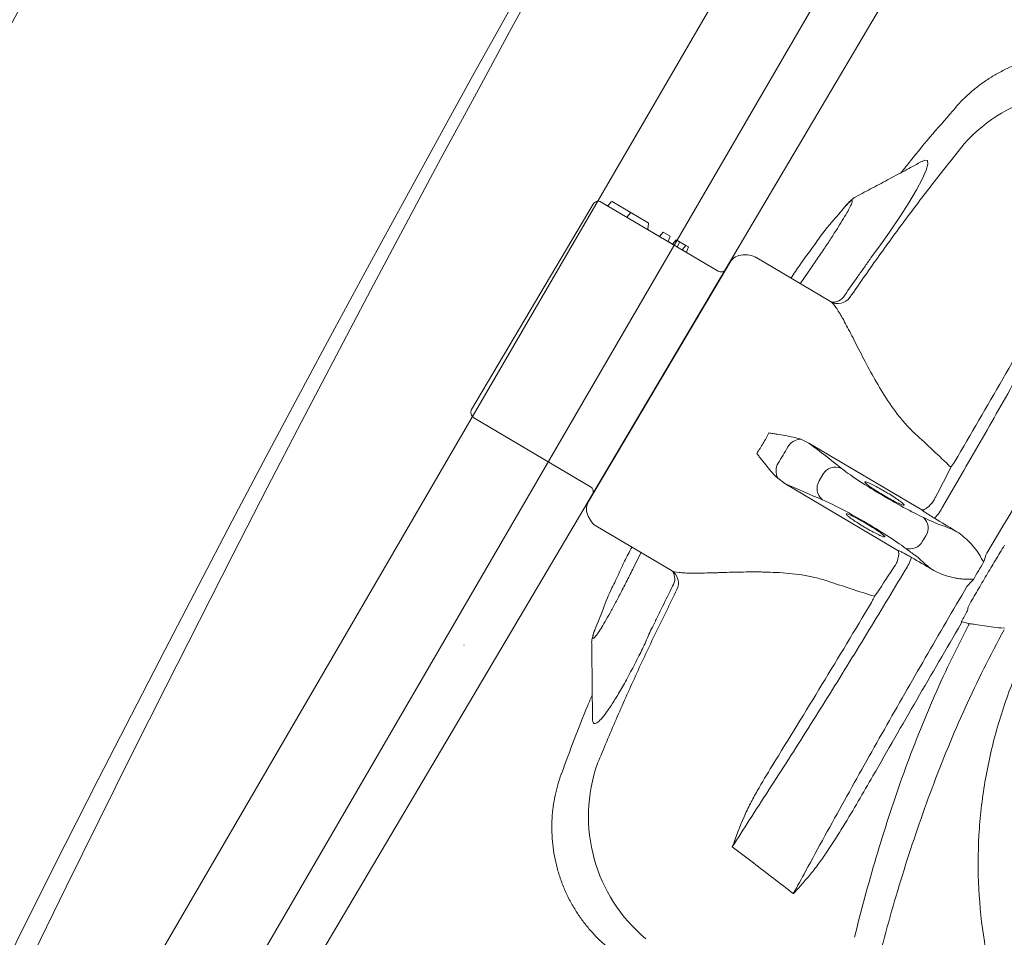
# Model space of a CAD drawing. Header units: millimetres. Extents: x 99250 to 122845, y -19292 to 18303.
# Tile 44 of 99: x 114292 to 114627, y 13698 to 14010. Entities that reach past the tile are written whole.
import ezdxf

# ---------------------------------------------------------------- set-up
doc = ezdxf.new("R2010")
doc.units = ezdxf.units.MM
doc.header["$MEASUREMENT"] = 0
doc.layers.add('IRISH HOUSE_HYD AIRPORT_DRAINAGE LAYOUT 1$0$GREY SCALE', color=8, linetype='Continuous')
doc.layers.add('IRISH HOUSE_HYD AIRPORT_DRAINAGE LAYOUT 1$0$GREYSCALE', color=8, linetype='Continuous', lineweight=0)
doc.layers.add('M-MEP-ELPR-EQUIP', color=6, linetype='Continuous', lineweight=20)

# ---------------------------------------------------------------- blocks, each defined once
blk = doc.blocks.new('IRISH HOUSE_HYD AIRPORT_DRAINAGE LAYOUT 1$0$FLOOR PLAN')
at = {"layer": 'IRISH HOUSE_HYD AIRPORT_DRAINAGE LAYOUT 1$0$GREYSCALE', "color": 8, "lineweight": 0}
for p, q in [((14413.1, 13818.31), (14916.9, 14684.67)), ((14353.42, 13655.88), (14927.78, 14643.56)), ((14621.68, 14076.42, -57105.36), (14392, 13688.18, -57105.36)), ((14610.71, 13980.44, -57105.4), (14610.72, 13980.42, -57105.4)), ((14599.29, 13962.15, -57105.4), (14600.2, 13962.6, -57105.4)), ((14600.2, 13962.6, -57105.4), (14601.09, 13962.42, -57105.4)), ((14601.23, 13961.23, -57105.4), (14600.62, 13959.12, -57105.4)), ((14601.09, 13962.42, -57105.4), (14601.23, 13961.23, -57105.4)), ((14600.62, 13959.12, -57105.4), (14599.29, 13956.14, -57105.4)), ((14599.29, 13956.14, -57105.4), (14597.32, 13952.44, -57105.4)), ((14597.32, 13952.44, -57105.4), (14594.76, 13948.11, -57105.4)), ((14490.16, 13948.34, -57105.4), (14529.84, 13924.86, -57105.4)), ((14490.16, 13948.34, -57105.4), (14492.18, 13947.14, -57105.4)), ((14493.54, 13948.41, -57105.4), (14492.49, 13947.17, -57105.4)), ((14493.55, 13948.42, -57105.4), (14493.54, 13948.41, -57105.4)), ((14493.55, 13948.42, -57105.4), (14493.55, 13948.42, -57105.4)), ((14493.87, 13948.47, -57105.4), (14506.07, 13941.25, -57105.4)), ((14594.76, 13948.11, -57105.4), (14591.69, 13943.29, -57105.4)), ((14487.41, 13947.63, -57105.4), (14446.07, 13877.75, -57105.4)), ((14500.16, 13944.75, -57105.4), (14498.84, 13943.2, -57105.4)), ((14499.99, 13944.55, -57105.4), (14499.98, 13944.53, -57105.4)), ((14571.9, 13945.42, -57105.4), (14572.81, 13946.54, -57105.4)), ((14591.69, 13943.29, -57105.4), (14588.19, 13938.1, -57105.4)), ((14506.2, 13941.01, -57105.4), (14506.02, 13939.12, -57105.4)), ((14506.14, 13938.88, -57105.4), (14509.95, 13936.63, -57105.4)), ((14509.95, 13936.63, -57105.4), (14511.22, 13938.11, -57105.4)), ((14511.22, 13938.11, -57105.4), (14513.58, 13936.72, -57105.4)), ((14588.19, 13938.1, -57105.4), (14585.1, 13933.74, -57105.4)), ((14512.89, 13934.89, -57105.4), (14513.58, 13936.72, -57105.4)), ((14512.89, 13934.89, -57105.4), (14514.33, 13934.04, -57105.4)), ((14514.33, 13934.04, -57105.4), (14515.61, 13935.52, -57105.4)), ((14515.61, 13935.52, -57105.4), (14518.88, 13933.58, -57105.4)), ((14515.98, 13933.06, -57105.4), (14516.81, 13934.81, -57105.4)), ((14517.61, 13932.1, -57105.4), (14518.88, 13933.58, -57105.4)), ((14518.88, 13933.58, -57105.4), (14519.77, 13933.06, -57105.4)), ((14519.08, 13931.23, -57105.4), (14519.77, 13933.06, -57105.4)), ((14585.1, 13933.74, -57105.4), (14581.85, 13929.33, -57105.4)), ((14485.8, 13846.48, -57105.4), (14533.95, 13927.87, -57105.4)), ((14538.24, 13930.33, -57105.4), (14539.85, 13930.34, -57105.4)), ((14542.44, 13929.64, -57105.4), (14568.08, 13914.47, -57105.4)), ((14581.85, 13929.33, -57105.4), (14581.85, 13929.33, -57105.4)), ((14581.85, 13929.33, -57105.4), (14581.85, 13929.33, -57105.4)), ((14560.69, 13924.8, -57105.4), (14557.76, 13920.57, -57105.4)), ((14486.46, 13851.52, -57105.4), (14446.77, 13875, -57105.4)), ((14557.99, 13867.68, -57105.4), (14560.73, 13866.36, -57105.4)), ((14560.73, 13866.36, -57105.4), (14599.15, 13843.63, -57105.4)), ((14552.6, 13852.62, -57105.4), (14550.13, 13854.39, -57105.4)), ((14565.52, 13855.71, -57105.4), (14564.25, 13853.56, -57105.4)), ((14591.02, 13829.89, -57105.4), (14552.6, 13852.62, -57105.4)), ((14486.48, 13840.11, -57105.4), (14485.71, 13841.54, -57105.4)), ((14514.01, 13823, -57105.4), (14488.33, 13838.19, -57105.4)), ((14600.49, 13834.8, -57105.4), (14599.41, 13832.97, -57105.4)), ((14503.66, 13829.12, -57105.4), (14501.36, 13824.52, -57105.4)), ((14312.32, 13645), (14413.1, 13818.31)), ((14488.15, 13803.43, -57105.4), (14490.41, 13808.98, -57105.4)), ((14443.42, 13797.65, -52640.41), (14443.48, 13797.62, -52640.41)), ((14443.42, 13797.65, -52640.41), (14443.48, 13797.62, -52640.41)), ((14476.66, 13753.88, -57105.4), (14476.65, 13753.88, -57105.4))]:
    blk.add_line(p, q, dxfattribs=at)
for centre, radius, start, end in [((21130.68, 10361.07), 7752.88, 141.708854, 166.516628), ((21130.68, 10361.07), 7602.52, 141.773276, 166.244763), ((14653.83, 13932.08, -57105.4), 54.05, 68.4516, 138.3199), ((14489.14, 13946.61, -57105.4), 2, 59.3916, 149.3916), ((14493.74, 13948.25, -57105.4), 0.251, 60.1944, 139.3916), ((14492.31, 13947.35, -57105.4), 0.251, 238.4722, 319.3916), ((14505.95, 13941.03, -57105.4), 0.251, 355.3254, 59.7081), ((14506.27, 13939.09, -57105.4), 0.251, 173.6888, 240.2781), ((14538.27, 13925.31, -57105.4), 5.01, 90.3554, 149.3916), ((14539.89, 13925.32, -57105.4), 5.01, 59.3916, 90.3554), ((14530.86, 13926.58, -57105.4), 2, 239.3916, 329.3916), ((14569.18, 13918.5, -57105.4), 4.18, 254.7209, 333.9084), ((14570.6, 13918.75, -57105.4), 4.97, 239.4013, 325.3435), ((14447.79, 13876.73, -57105.4), 2, 149.3916, 239.3916), ((14558.21, 13862.22, -57105.4), 5.46, 92.2764, 148.9975), ((14555.02, 13856.83, -57105.4), 5.46, 149.7858, 206.5069), ((14569.82, 13853.28, -57105.4), 4.94, 67.3087, 150.5446), ((14485.44, 13849.8, -57105.4), 2, 329.3916, 59.3916), ((14568.45, 13850.95, -57105.4), 4.94, 148.2387, 231.4745), ((14490.12, 13843.92, -57105.4), 5.01, 149.3916, 208.4279), ((14589.78, 13853.45, -57105.4), 18.66, 317.2108, 332.1647), ((14596.42, 13837.47, -57105.4), 4.87, 326.7892, 47.8267), ((14490.89, 13842.5, -57105.4), 5.01, 208.4279, 239.3916), ((14595.1, 13835.25, -57105.4), 4.87, 250.9566, 331.9941), ((14577.92, 13833.36, -57105.4), 18.63, 326.6148, 341.5892), ((14511.44, 13818.74, -57105.4), 4.97, 333.4442, 58.9225), ((14510.65, 13820.21, -57105.4), 4.5, 326.1913, 34.7154), ((14596.14, 13808.42, -57105.4), 16.75, 348.1757, 350.4397), ((14616.36, 13813.89, -57105.4), 9.01, 262.2331, 265.6795), ((14539.83, 13739.38, -57105.4), 54.05, 160.4629, 230.3321), ((14550.11, 13708.5, -57105.4), 7.31, 41.0255, 41.3481)]:
    blk.add_arc(centre, radius, start, end, dxfattribs=at)
at = {"layer": 'IRISH HOUSE_HYD AIRPORT_DRAINAGE LAYOUT 1$0$GREYSCALE', "color": 8, "lineweight": 0, "ltscale": 0.25}
for centre, radius, start, end in [((21162.38, 10254.78), 7836.99, 141.329977, 165.793479), ((21207.44, 10240.08), 7731.89, 141.956801, 165.483737)]:
    blk.add_arc(centre, radius, start, end, dxfattribs=at)
at = {"layer": 'IRISH HOUSE_HYD AIRPORT_DRAINAGE LAYOUT 1$0$GREYSCALE', "color": 8, "lineweight": 0, "extrusion": (0, 0, -1)}
for centre, major_axis, ratio, start_param, end_param in [((14391.31, 13951.76, -57105.4), (205.71, -121.7), 0.087489, 5.626486, 5.727956), ((14586.86, 13849.96, -57105.4), (17.26, -10.21), 0.087489, 0.682539, 2.586364), ((14590.17, 13839.67, -57105.4), (-27.05, -45.73), 0.145844, 4.211758, 4.440687), ((14396.18, 13959.99, -57105.4), (205.71, -121.7), 0.087489, 0.555229, 0.6567), ((14579.56, 13837.62, -57105.4), (17.26, -10.21), 0.087489, 3.696821, 5.600646), ((14675.37, 13788.72, -57105.4), (101.81, -60.23), 0.087489, 3.824132, 3.871858), ((14593.84, 13846, -57105.4), (12.94, -7.66), 0.087489, 0.30744, 0.730265), ((14675.84, 13789.53, -57105.4), (101.81, -60.23), 0.087489, 2.411328, 2.459054), ((14586.39, 13833.41, -57105.4), (12.94, -7.66), 0.087489, 5.55292, 5.975743), ((14590.17, 13839.67, -57105.4), (-27.05, -45.73), 0.145844, 4.984033, 5.21302), ((14628.02, 13817.28, -57105.4), (-27.05, -45.73), 0.145844, 1.228323, 1.311182)]:
    blk.add_ellipse(centre, major_axis=major_axis, ratio=ratio, start_param=start_param, end_param=end_param, dxfattribs=at)
at = {"layer": 'IRISH HOUSE_HYD AIRPORT_DRAINAGE LAYOUT 1$0$GREYSCALE', "color": 8, "lineweight": 0}
for points, knots in [([(14610.63, 13980.5, -57105.4), (14610.65, 13980.52, -57105.4), (14611.47, 13981.54, -57105.4), (14613.3, 13983.39, -57105.4), (14616.12, 13986.02, -57105.4), (14619.16, 13988.42, -57105.4), (14622.36, 13990.61, -57105.4), (14625.83, 13992.62, -57105.4), (14629.55, 13994.41, -57105.4), (14633.5, 13995.94, -57105.4), (14637.5, 13997.13, -57105.4), (14641.53, 13998, -57105.4), (14645.57, 13998.54, -57105.4), (14649.59, 13998.78, -57105.4), (14653.57, 13998.71, -57105.4), (14657.49, 13998.35, -57105.4), (14661.32, 13997.71, -57105.4), (14665.06, 13996.8, -57105.4), (14668.32, 13995.79, -57105.4), (14670.29, 13994.97, -57105.4), (14671.09, 13994.64, -57105.4)], [0, 0, 0, 0, 0.001134, 0.05921, 0.117416, 0.175724, 0.234114, 0.292568, 0.357035, 0.420781, 0.483687, 0.545808, 0.607185, 0.667848, 0.727816, 0.787098, 0.845698, 0.903609, 0.960817, 1, 1, 1, 1]), ([(14592.17, 13958.38, -57105.4), (14593.21, 13959.7, -57105.4), (14599.12, 13967.27, -57105.4), (14605.45, 13974.5, -57105.4), (14610.67, 13980.46, -57105.4)], [0, 0, 0, 0, 0.174606, 1, 1, 1, 1]), ([(14613.46, 13968.02, -57105.4), (14610.11, 13963.81, -57105.4), (14603.39, 13955.39, -57105.4), (14593.6, 13942.46, -57105.4), (14584, 13929.33, -57105.4), (14577.79, 13920.39, -57105.4), (14574.69, 13915.92, -57105.4)], [0, 0, 0, 0, 0.249615, 0.499229, 0.749615, 1, 1, 1, 1]), ([(14576.73, 13950.15, -57105.4), (14578.64, 13951.14, -57105.4), (14582.44, 13953.15, -57105.4), (14588.22, 13956.24, -57105.4), (14593.84, 13959.27, -57105.4), (14597.51, 13961.26, -57105.4), (14599.24, 13962.2, -57105.4)], [0, 0, 0, 0, 0.253353, 0.510138, 0.769176, 1, 1, 1, 1]), ([(14572.81, 13946.54, -57105.4), (14573.28, 13947.05, -57105.4), (14574.23, 13948.08, -57105.4), (14575.11, 13948.83, -57105.4), (14575.55, 13948.95, -57105.4), (14575.51, 13948.38, -57105.4), (14574.99, 13947.13, -57105.4), (14574, 13945.26, -57105.4), (14572.57, 13942.81, -57105.4), (14570.76, 13939.85, -57105.4), (14568.59, 13936.47, -57105.4), (14566.15, 13932.77, -57105.4), (14563.5, 13928.84, -57105.4), (14561.62, 13926.14, -57105.4), (14560.69, 13924.8, -57105.4)], [0, 0, 0, 0, 0.082617, 0.165235, 0.248974, 0.332713, 0.416293, 0.499873, 0.583402, 0.66693, 0.750192, 0.833453, 0.916727, 1, 1, 1, 1]), ([(14573.03, 13946.77, -57105.4), (14573.19, 13946.98, -57105.4), (14573.68, 13947.54, -57105.4), (14574.51, 13948.42, -57105.4), (14575.34, 13949.19, -57105.4), (14576.06, 13949.76, -57105.4), (14576.54, 13950.04, -57105.4), (14576.73, 13950.15, -57105.4)], [0, 0, 0, 0, 0.100787, 0.407598, 0.731303, 0.895894, 1, 1, 1, 1]), ([(14562.34, 13933.28, -57105.4), (14562.9, 13934.11, -57105.4), (14565.85, 13938.5, -57105.4), (14569.19, 13942.32, -57105.4), (14571.9, 13945.42, -57105.4)], [0, 0, 0, 0, 0.187713, 1, 1, 1, 1]), ([(14554.63, 13922.43, -57105.4), (14555.63, 13923.93, -57105.4), (14558.09, 13927.63, -57105.4), (14560.77, 13931.17, -57105.4), (14562.36, 13933.27, -57105.4)], [0, 0, 0, 0, 0.406128, 1, 1, 1, 1]), ([(14606.28, 13844.74, -57105.4), (14610.56, 13852.06, -57105.4), (14614.8, 13859.37, -57105.4), (14623.19, 13874.01, -57105.4), (14627.34, 13881.34, -57105.4), (14635.53, 13895.96, -57105.4), (14639.56, 13903.24, -57105.4), (14647.5, 13917.73, -57105.4), (14651.4, 13924.94, -57105.4), (14655.23, 13932.11, -57105.4)], [0, 0, 0, 0, 0.25, 0.25, 0.5, 0.5, 0.75, 0.75, 1, 1, 1, 1]), ([(14581.84, 13929.33, -57105.4), (14581.66, 13929.07, -57105.4), (14581.47, 13928.8, -57105.4), (14581.09, 13928.28, -57105.4), (14580.53, 13927.49, -57105.4), (14579.22, 13925.65, -57105.4), (14578.1, 13924.07, -57105.4), (14575.87, 13920.91, -57105.4), (14574.4, 13918.79, -57105.4), (14572.93, 13916.66, -57105.4)], [0, 0, 0, 0, 0.0625, 0.0625, 0.125, 0.25, 0.5, 0.5, 1, 1, 1, 1]), ([(14581.85, 13929.33, -57105.4), (14581.85, 13929.33, -57105.4), (14581.85, 13929.33, -57105.4), (14581.85, 13929.33, -57105.4), (14581.84, 13929.33, -57105.4), (14581.84, 13929.33, -57105.4)], [0, 0, 0, 0, 0.051824, 0.658198, 1, 1, 1, 1]), ([(14679.64, 13923.67, -57105.4), (14669.8, 13908.32, -57105.4), (14660.02, 13892.76, -57105.4), (14640.54, 13861.2, -57105.4), (14630.85, 13845.2, -57105.4), (14621.22, 13828.98, -57105.4)], [0, 0, 0, 0, 0.5, 0.5, 1, 1, 1, 1]), ([(14568.08, 13914.47, -57105.4), (14568.63, 13914.13, -57105.4), (14569.24, 13913.45, -57105.4), (14570.27, 13911.99, -57105.4), (14570.64, 13911.43, -57105.4), (14571.22, 13910.48, -57105.4), (14571.42, 13910.14, -57105.4), (14571.83, 13909.44, -57105.4), (14572.04, 13909.08, -57105.4), (14573.09, 13907.19, -57105.4), (14574, 13905.46, -57105.4), (14575.48, 13902.61, -57105.4), (14575.99, 13901.62, -57105.4), (14577.05, 13899.55, -57105.4), (14577.59, 13898.48, -57105.4), (14579.27, 13895.21, -57105.4), (14580.46, 13892.94, -57105.4), (14583.01, 13888.27, -57105.4), (14584.37, 13885.87, -57105.4), (14587.39, 13881, -57105.4), (14589.01, 13878.58, -57105.4), (14591.7, 13875.08, -57105.4), (14592.65, 13873.93, -57105.4), (14594.66, 13871.69, -57105.4), (14595.72, 13870.6, -57105.4), (14596.87, 13869.55, -57105.4)], [0, 0, 0, 0, 0.125, 0.125, 0.1875, 0.1875, 0.21875, 0.21875, 0.25, 0.25, 0.375, 0.375, 0.4375, 0.4375, 0.5, 0.5, 0.625, 0.625, 0.75, 0.75, 0.875, 0.875, 0.9375, 0.9375, 1, 1, 1, 1]), ([(14642.76, 13916.36, -57105.4), (14637.45, 13906.99, -57105.4), (14632.08, 13897.6, -57105.4), (14621.28, 13878.82, -57105.4), (14615.84, 13869.44, -57105.4), (14610.36, 13860.06, -57105.4)], [0, 0, 0, 0, 0.5, 0.5, 1, 1, 1, 1]), ([(14557.99, 13867.68, -57105.4), (14557.14, 13867.97, -57105.4), (14556.26, 13868.2, -57105.4), (14554.48, 13868.58, -57105.4), (14553.58, 13868.74, -57105.4), (14551.77, 13869.06, -57105.4), (14550.85, 13869.21, -57105.4), (14549.47, 13869.45, -57105.4), (14549, 13869.53, -57105.4), (14548.07, 13869.69, -57105.4), (14547.6, 13869.77, -57105.4), (14547.13, 13869.85, -57105.4)], [0, 0, 0, 0, 0.25, 0.25, 0.5, 0.5, 0.75, 0.75, 0.875, 0.875, 1, 1, 1, 1]), ([(14550.13, 13854.39, -57105.4), (14549.46, 13855, -57105.4), (14548.84, 13855.66, -57105.4), (14547.65, 13857.03, -57105.4), (14547.07, 13857.74, -57105.4), (14545.92, 13859.18, -57105.4), (14545.35, 13859.91, -57105.4), (14544.47, 13861, -57105.4), (14544.18, 13861.37, -57105.4), (14543.59, 13862.11, -57105.4), (14543.29, 13862.49, -57105.4), (14543, 13862.86, -57105.4)], [0, 0, 0, 0, 0.25, 0.25, 0.5, 0.5, 0.75, 0.75, 0.875, 0.875, 1, 1, 1, 1]), ([(14610.36, 13860.06, -57105.4), (14610.12, 13859.73, -57105.4), (14609.88, 13859.4, -57105.4), (14609.43, 13858.76, -57105.4), (14609.21, 13858.45, -57105.4), (14609, 13858.16, -57105.4)], [0, 0, 0, 0, 0.5, 0.5, 1, 1, 1, 1]), ([(14586.77, 13849.8, -57105.4), (14586.25, 13850.1, -57105.4), (14584.99, 13850.84, -57105.4), (14583.07, 13851.88, -57105.4), (14581.3, 13852.75, -57105.4), (14580.13, 13853.2, -57105.4), (14579.63, 13853.28, -57105.4), (14579.83, 13853.03, -57105.4), (14579.9, 13852.94, -57105.4)], [0, 0, 0, 0, 0.132098, 0.323568, 0.515413, 0.707812, 0.900839, 1, 1, 1, 1]), ([(14579.9, 13852.94, -57105.4), (14579.92, 13852.88, -57105.4), (14580.01, 13852.7, -57105.4), (14580.96, 13851.95, -57105.4), (14582.57, 13850.81, -57105.4), (14584.41, 13849.64, -57105.4), (14586.35, 13848.47, -57105.4), (14588.34, 13847.33, -57105.4), (14590.37, 13846.26, -57105.4), (14591.99, 13845.49, -57105.4), (14592.53, 13845.34, -57105.4), (14592.79, 13845.26, -57105.4)], [0, 0, 0, 0, 0.060949, 0.185979, 0.310678, 0.434944, 0.512562, 0.636279, 0.760031, 0.884002, 1, 1, 1, 1]), ([(14592.79, 13845.26, -57105.4), (14592.81, 13845.26, -57105.4), (14593.16, 13845.14, -57105.4), (14593.17, 13845.32, -57105.4), (14592.71, 13845.85, -57105.4), (14591.46, 13846.81, -57105.4), (14589.66, 13848.03, -57105.4), (14587.98, 13849.08, -57105.4), (14587, 13849.66, -57105.4), (14586.77, 13849.8, -57105.4)], [0, 0, 0, 0, 0.012552, 0.198689, 0.385047, 0.571255, 0.757017, 0.942123, 1, 1, 1, 1]), ([(14602.63, 13846.08, -57105.4), (14602.3, 13845.66, -57105.4), (14601.96, 13845.29, -57105.4), (14601.27, 13844.64, -57105.4), (14600.93, 13844.37, -57105.4), (14600.31, 13843.94, -57105.4), (14600.03, 13843.79, -57105.4), (14599.65, 13843.66, -57105.4), (14599.54, 13843.63, -57105.4), (14599.38, 13843.61, -57105.4), (14599.33, 13843.61, -57105.4), (14599.24, 13843.62, -57105.4), (14599.19, 13843.62, -57105.4), (14599.15, 13843.63, -57105.4)], [0, 0, 0, 0, 0.25, 0.25, 0.5, 0.5, 0.75, 0.75, 0.875, 0.875, 0.9375, 0.9375, 1, 1, 1, 1]), ([(14576.52, 13841.04, -57105.4), (14576.21, 13841.2, -57105.4), (14575.24, 13841.7, -57105.4), (14574.14, 13842.16, -57105.4), (14573.34, 13842.38, -57105.4), (14573.46, 13842.14, -57105.4), (14573.51, 13842.02, -57105.4)], [0, 0, 0, 0, 0.138476, 0.425595, 0.712972, 1, 1, 1, 1]), ([(14573.51, 13842.02, -57105.4), (14573.71, 13841.82, -57105.4), (14574.11, 13841.42, -57105.4), (14575.56, 13840.36, -57105.4), (14577.46, 13839.11, -57105.4), (14579.38, 13837.93, -57105.4), (14581.32, 13836.81, -57105.4), (14583.21, 13835.78, -57105.4), (14584.93, 13834.94, -57105.4), (14585.95, 13834.5, -57105.4), (14586.12, 13834.5, -57105.4), (14586.14, 13834.49, -57105.4)], [0, 0, 0, 0, 0.12873, 0.257, 0.385042, 0.513035, 0.593354, 0.721934, 0.850956, 0.980313, 1, 1, 1, 1]), ([(14580.34, 13838.93, -57105.4), (14580.11, 13839.07, -57105.4), (14579.14, 13839.63, -57105.4), (14578.17, 13840.17, -57105.4), (14577.14, 13840.73, -57105.4), (14576.83, 13840.88, -57105.4), (14576.52, 13841.04, -57105.4)], [0, 0, 0, 0, 0.170805, 0.715603, 0.716948, 1, 1, 1, 1]), ([(14599.15, 13843.63, -57105.4), (14599.39, 13843.45, -57105.4), (14599.67, 13843.25, -57105.4), (14600.29, 13842.81, -57105.4), (14600.64, 13842.57, -57105.4), (14601.38, 13842.09, -57105.4), (14601.78, 13841.83, -57105.4), (14602.6, 13841.31, -57105.4), (14603.03, 13841.04, -57105.4), (14603.47, 13840.78, -57105.4)], [0, 0, 0, 0, 0.25, 0.25, 0.5, 0.5, 0.75, 0.75, 1, 1, 1, 1]), ([(14586.14, 13834.49, -57105.4), (14586.33, 13834.46, -57105.4), (14586.73, 13834.38, -57105.4), (14586.44, 13834.8, -57105.4), (14585.48, 13835.6, -57105.4), (14583.89, 13836.72, -57105.4), (14582.08, 13837.89, -57105.4), (14580.84, 13838.63, -57105.4), (14580.34, 13838.93, -57105.4)], [0, 0, 0, 0, 0.154069, 0.335329, 0.515993, 0.696154, 0.875965, 1, 1, 1, 1]), ([(14610.47, 13836.57, -57105.4), (14609.98, 13836.8, -57105.4), (14609.51, 13837.01, -57105.4), (14608.64, 13837.39, -57105.4), (14608.23, 13837.55, -57105.4), (14607.11, 13838, -57105.4), (14606.48, 13838.22, -57105.4), (14605.97, 13838.36, -57105.4)], [0, 0, 0, 0, 0.25, 0.25, 0.5, 0.5, 1, 1, 1, 1]), ([(14610.47, 13836.57, -57105.4), (14611.3, 13836.11, -57105.4), (14612.07, 13835.57, -57105.4), (14613.55, 13834.4, -57105.4), (14614.25, 13833.77, -57105.4), (14615.59, 13832.44, -57105.4), (14616.23, 13831.74, -57105.4), (14617.15, 13830.64, -57105.4), (14617.44, 13830.27, -57105.4), (14618.01, 13829.5, -57105.4), (14618.28, 13829.1, -57105.4), (14618.52, 13828.68, -57105.4)], [0, 0, 0, 0, 0.25, 0.25, 0.5, 0.5, 0.75, 0.75, 0.875, 0.875, 1, 1, 1, 1]), ([(14494.74, 13818.97, -57105.4), (14495.82, 13821.38, -57105.4), (14497.63, 13825.44, -57105.4), (14499.69, 13829.37, -57105.4), (14500.53, 13830.97, -57105.4)], [0, 0, 0, 0, 0.593547, 1, 1, 1, 1]), ([(14615.07, 13811.03, -57105.4), (14616.06, 13812.75, -57105.4), (14617.07, 13814.48, -57105.4), (14619.08, 13817.93, -57105.4), (14621.1, 13821.37, -57105.4), (14623.14, 13824.8, -57105.4), (14625.2, 13828.23, -57105.4), (14626.23, 13829.94, -57105.4), (14627.26, 13831.64, -57105.4)], [0, 0, 0, 0, 0.25, 0.25, 0.5, 0.75, 0.75, 1, 1, 1, 1]), ([(14590.56, 13825.66, -57105.4), (14590.76, 13826.16, -57105.4), (14590.92, 13826.64, -57105.4), (14591.16, 13827.55, -57105.4), (14591.24, 13827.97, -57105.4), (14591.31, 13828.73, -57105.4), (14591.3, 13829.05, -57105.4), (14591.24, 13829.44, -57105.4), (14591.21, 13829.55, -57105.4), (14591.15, 13829.7, -57105.4), (14591.13, 13829.74, -57105.4), (14591.08, 13829.82, -57105.4), (14591.05, 13829.86, -57105.4), (14591.02, 13829.89, -57105.4)], [0, 0, 0, 0, 0.25, 0.25, 0.5, 0.5, 0.75, 0.75, 0.875, 0.875, 0.9375, 0.9375, 1, 1, 1, 1]), ([(14595.6, 13827.48, -57105.4), (14595.16, 13827.74, -57105.4), (14594.72, 13827.99, -57105.4), (14593.87, 13828.46, -57105.4), (14593.45, 13828.69, -57105.4), (14592.66, 13829.1, -57105.4), (14592.29, 13829.29, -57105.4), (14591.61, 13829.62, -57105.4), (14591.3, 13829.77, -57105.4), (14591.02, 13829.89, -57105.4)], [0, 0, 0, 0, 0.25, 0.25, 0.5, 0.5, 0.75, 0.75, 1, 1, 1, 1]), ([(14618.52, 13828.68, -57105.4), (14618.79, 13828.21, -57105.4), (14619.07, 13827.74, -57105.4), (14619.61, 13826.82, -57105.4), (14619.89, 13826.35, -57105.4), (14620.16, 13825.89, -57105.4)], [0, 0, 0, 0, 0.5, 0.5, 1, 1, 1, 1]), ([(14501.36, 13824.52, -57105.4), (14500.64, 13823.07, -57105.4), (14499.18, 13820.13, -57105.4), (14497.04, 13815.96, -57105.4), (14494.99, 13812.06, -57105.4), (14493.1, 13808.59, -57105.4), (14491.38, 13805.55, -57105.4), (14489.9, 13803.1, -57105.4), (14488.71, 13801.29, -57105.4), (14487.86, 13800.21, -57105.4), (14487.36, 13799.86, -57105.4), (14487.24, 13800.28, -57105.4), (14487.46, 13801.41, -57105.4), (14487.92, 13802.75, -57105.4), (14488.15, 13803.43, -57105.4)], [0, 0, 0, 0, 0.082182, 0.166764, 0.247017, 0.329479, 0.412022, 0.496967, 0.579727, 0.664898, 0.747476, 0.832441, 0.915021, 1, 1, 1, 1]), ([(14598.93, 13826.46, -57105.4), (14599.29, 13826.08, -57105.4), (14599.79, 13825.63, -57105.4), (14600.72, 13824.86, -57105.4), (14601.07, 13824.58, -57105.4), (14601.82, 13824, -57105.4), (14602.23, 13823.69, -57105.4), (14602.66, 13823.37, -57105.4)], [0, 0, 0, 0, 0.5, 0.5, 0.75, 0.75, 1, 1, 1, 1]), ([(14567.2, 13819.41, -57105.4), (14565.75, 13819.91, -57105.4), (14564.28, 13820.32, -57105.4), (14561.32, 13821.01, -57105.4), (14559.84, 13821.29, -57105.4), (14556.9, 13821.74, -57105.4), (14555.44, 13821.91, -57105.4), (14552.56, 13822.19, -57105.4), (14551.12, 13822.29, -57105.4), (14548.29, 13822.43, -57105.4), (14546.89, 13822.48, -57105.4), (14544.81, 13822.52, -57105.4), (14544.12, 13822.53, -57105.4), (14542.75, 13822.54, -57105.4), (14542.08, 13822.54, -57105.4), (14538.74, 13822.53, -57105.4), (14536.17, 13822.48, -57105.4), (14532.51, 13822.38, -57105.4), (14531.32, 13822.34, -57105.4), (14529.58, 13822.29, -57105.4), (14529.01, 13822.27, -57105.4), (14527.9, 13822.24, -57105.4), (14527.35, 13822.23, -57105.4), (14524.68, 13822.16, -57105.4), (14522.73, 13822.13, -57105.4), (14520.57, 13822.15, -57105.4), (14520.15, 13822.15, -57105.4), (14519.34, 13822.17, -57105.4), (14518.96, 13822.19, -57105.4), (14517.85, 13822.24, -57105.4), (14517.18, 13822.29, -57105.4), (14515.42, 13822.49, -57105.4), (14514.54, 13822.7, -57105.4), (14514.01, 13823, -57105.4)], [0, 0, 0, 0, 0.0625, 0.0625, 0.125, 0.125, 0.1875, 0.1875, 0.25, 0.25, 0.3125, 0.3125, 0.34375, 0.34375, 0.375, 0.375, 0.5, 0.5, 0.5625, 0.5625, 0.59375, 0.59375, 0.625, 0.625, 0.75, 0.75, 0.78125, 0.78125, 0.8125, 0.8125, 0.875, 0.875, 1, 1, 1, 1]), ([(14540.47, 13738.13, -57105.4), (14544.91, 13744.95, -57105.4), (14549.35, 13751.84, -57105.4), (14558.23, 13765.76, -57105.4), (14562.66, 13772.79, -57105.4), (14571.52, 13786.99, -57105.4), (14575.95, 13794.17, -57105.4), (14584.75, 13808.59, -57105.4), (14589.13, 13815.83, -57105.4), (14593.48, 13823.11, -57105.4)], [0, 0, 0, 0, 0.25, 0.25, 0.5, 0.5, 0.75, 0.75, 1, 1, 1, 1]), ([(14613.45, 13820.11, -57105.4), (14612.97, 13820.12, -57105.4), (14612.49, 13820.17, -57105.4), (14611.54, 13820.29, -57105.4), (14611.07, 13820.37, -57105.4), (14609.67, 13820.65, -57105.4), (14608.75, 13820.87, -57105.4), (14606.94, 13821.41, -57105.4), (14606.05, 13821.72, -57105.4), (14604.31, 13822.44, -57105.4), (14603.47, 13822.87, -57105.4), (14602.66, 13823.37, -57105.4)], [0, 0, 0, 0, 0.125, 0.125, 0.25, 0.25, 0.5, 0.5, 0.75, 0.75, 1, 1, 1, 1]), ([(14490.41, 13808.98, -57105.4), (14491.34, 13811.51, -57105.4), (14492.57, 13814.86, -57105.4), (14494.3, 13818.17, -57105.4), (14494.72, 13818.98, -57105.4)], [0, 0, 0, 0, 0.753677, 1, 1, 1, 1]), ([(14514.39, 13817.71, -57105.4), (14513.23, 13815.4, -57105.4), (14512.09, 13813.09, -57105.4), (14510.38, 13809.61, -57105.4), (14509.54, 13807.87, -57105.4), (14508.56, 13805.83, -57105.4), (14508.14, 13804.96, -57105.4), (14507.86, 13804.38, -57105.4), (14507.72, 13804.09, -57105.4), (14507.58, 13803.8, -57105.4)], [0, 0, 0, 0, 0.5, 0.5, 0.75, 0.875, 0.9375, 0.9375, 1, 1, 1, 1]), ([(14614.49, 13817.61, -57105.4), (14609.72, 13809.51, -57105.4), (14605, 13801.42, -57105.4), (14597.98, 13789.27, -57105.4), (14595.65, 13785.22, -57105.4), (14591.01, 13777.11, -57105.4), (14588.7, 13773.06, -57105.4), (14584.11, 13764.96, -57105.4), (14581.83, 13760.91, -57105.4), (14577.3, 13752.84, -57105.4), (14575.05, 13748.81, -57105.4), (14568.35, 13736.75, -57105.4), (14563.95, 13728.74, -57105.4), (14559.6, 13720.76, -57105.4)], [0, 0, 0, 0, 0.25, 0.25, 0.375, 0.375, 0.5, 0.5, 0.625, 0.625, 0.75, 0.75, 1, 1, 1, 1]), ([(14613.45, 13820.11, -57105.4), (14614, 13820.1, -57105.4), (14614.54, 13820.09, -57105.4), (14615.61, 13820.06, -57105.4), (14616.15, 13820.04, -57105.4), (14616.69, 13820.02, -57105.4)], [0, 0, 0, 0, 0.5, 0.5, 1, 1, 1, 1]), ([(14515.89, 13816.52, -57105.4), (14513.47, 13811.67, -57105.4), (14508.64, 13801.95, -57105.4), (14501.76, 13787.23, -57105.4), (14495.13, 13772.41, -57105.4), (14490.98, 13762.44, -57105.4), (14488.9, 13757.46, -57105.4)], [0, 0, 0, 0, 0.249615, 0.499229, 0.749614, 1, 1, 1, 1]), ([(14583.03, 13814.26, -57105.4), (14582.87, 13813.94, -57105.4), (14582.71, 13813.59, -57105.4), (14582.37, 13812.89, -57105.4), (14582.2, 13812.53, -57105.4), (14582.02, 13812.15, -57105.4)], [0, 0, 0, 0, 0.5, 0.5, 1, 1, 1, 1]), ([(14582.02, 13812.15, -57105.4), (14576.44, 13802.83, -57105.4), (14570.82, 13793.53, -57105.4), (14559.57, 13775.02, -57105.4), (14553.92, 13765.8, -57105.4), (14548.26, 13756.62, -57105.4)], [0, 0, 0, 0, 0.5, 0.5, 1, 1, 1, 1]), ([(14615.05, 13804.48, -57105.4), (14612.84, 13800.28, -57105.4), (14610.71, 13796.04, -57105.4), (14606.62, 13787.49, -57105.4), (14604.66, 13783.18, -57105.4), (14599, 13770.14, -57105.4), (14595.56, 13761.33, -57105.4), (14590.8, 13748, -57105.4), (14589.28, 13743.53, -57105.4), (14586.37, 13734.55, -57105.4), (14584.98, 13730.04, -57105.4), (14580.96, 13716.49, -57105.4), (14578.52, 13707.41, -57105.4), (14576.24, 13698.3, -57105.4)], [0, 0, 0, 0, 0.125, 0.125, 0.25, 0.25, 0.5, 0.5, 0.625, 0.625, 0.75, 0.75, 1, 1, 1, 1]), ([(14582.52, 13753.16, -57105.4), (14587.46, 13761.8, -57105.4), (14592.43, 13770.45, -57105.4), (14602.44, 13787.73, -57105.4), (14607.47, 13796.36, -57105.4), (14612.53, 13804.99, -57105.4)], [0, 0, 0, 0, 0.5, 0.5, 1, 1, 1, 1]), ([(14627.24, 13803.41, -57105.4), (14625.64, 13803.5, -57105.4), (14624.59, 13803.65, -57105.4), (14623.55, 13803.8, -57105.4), (14622.5, 13803.95, -57105.4), (14621.46, 13804.09, -57105.4), (14620.41, 13804.24, -57105.4), (14619.37, 13804.39, -57105.4), (14618.32, 13804.53, -57105.4), (14617.28, 13804.68, -57105.4), (14616.74, 13804.75, -57105.4), (14616.21, 13804.83, -57105.4), (14615.68, 13804.9, -57105.4)], [0, 0, 0, 0, 0.00319655, 0.00319655, 0.00319655, 0.00639307, 0.00639307, 0.00639307, 0.00958958, 0.00958958, 0.00958958, 0.01121538, 0.01121538, 0.01121538, 0.01121538]), ([(14486.89, 13798.24, -57105.4), (14486.87, 13798.45, -57105.4), (14486.88, 13798.93, -57105.4), (14486.98, 13799.58, -57105.4), (14487.17, 13800.48, -57105.4), (14487.48, 13801.58, -57105.4), (14487.84, 13802.6, -57105.4), (14488.05, 13803.13, -57105.4)], [0, 0, 0, 0, 0.095307, 0.229075, 0.409095, 0.722588, 1, 1, 1, 1]), ([(14507.58, 13803.8, -57105.4), (14507.58, 13803.8, -57105.4), (14506.66, 13802.24, -57105.4), (14505.37, 13798.76, -57105.4), (14502.75, 13793.66, -57105.4), (14500.09, 13788.38, -57105.4), (14497.32, 13783.36, -57105.4), (14494.74, 13778.98, -57105.4), (14492.43, 13775.45, -57105.4), (14490.45, 13772.83, -57105.4), (14488.88, 13771.25, -57105.4), (14487.78, 13770.83, -57105.4), (14487.21, 13771.29, -57105.4), (14487.21, 13772.34, -57105.4), (14487.21, 13772.71, -57105.4)], [0, 0, 0, 0, 0.000001, 0.07749, 0.156459, 0.25141, 0.349211, 0.444694, 0.543101, 0.640433, 0.740837, 0.840407, 0.943195, 1, 1, 1, 1]), ([(14507.58, 13803.8, -57105.4), (14507.58, 13803.8, -57105.4), (14507.58, 13803.8, -57105.4), (14507.58, 13803.8, -57105.4), (14507.58, 13803.8, -57105.4), (14507.58, 13803.8, -57105.4)], [0, 0, 0, 0, 0.341802, 0.948176, 1, 1, 1, 1]), ([(14585, 13693.01, -57105.4), (14586.24, 13697.73, -57105.4), (14587.54, 13702.44, -57105.4), (14590.23, 13711.85, -57105.4), (14591.63, 13716.53, -57105.4), (14596.01, 13730.56, -57105.4), (14599.18, 13739.85, -57105.4), (14604.36, 13753.67, -57105.4), (14606.17, 13758.26, -57105.4), (14609.92, 13767.36, -57105.4), (14611.88, 13771.89, -57105.4), (14617.99, 13785.36, -57105.4), (14622.38, 13794.19, -57105.4), (14627.12, 13802.85, -57105.4)], [0, 0, 0, 0, 0.125, 0.125, 0.25, 0.25, 0.5, 0.5, 0.625, 0.625, 0.75, 0.75, 1, 1, 1, 1]), ([(14638.26, 13802.9, -57105.4), (14636.71, 13799.88, -57105.4), (14635.35, 13797.16, -57105.4), (14633.41, 13793.01, -57105.4), (14632.79, 13791.61, -57105.4), (14631.57, 13788.8, -57105.4), (14630.98, 13787.4, -57105.4), (14628.15, 13780.33, -57105.4), (14626.2, 13774.59, -57105.4), (14622.93, 13762.97, -57105.4), (14621.62, 13757.08, -57105.4), (14620.11, 13748.13, -57105.4), (14619.69, 13745.13, -57105.4), (14619.18, 13740.59, -57105.4), (14619.03, 13739.07, -57105.4), (14618.77, 13736.03, -57105.4), (14618.66, 13734.5, -57105.4), (14618.23, 13726.9, -57105.4), (14618.21, 13720.84, -57105.4), (14618.83, 13708.8, -57105.4), (14619.47, 13702.81, -57105.4), (14620.91, 13693.87, -57105.4), (14621.48, 13690.9, -57105.4), (14622.45, 13686.45, -57105.4), (14622.79, 13684.97, -57105.4), (14623.53, 13682.02, -57105.4), (14623.92, 13680.54, -57105.4), (14625.96, 13673.18, -57105.4), (14627.92, 13667.4, -57105.4), (14630.2, 13661.73, -57105.4)], [0, 0, 0, 0, 0.0625, 0.0625, 0.09375, 0.09375, 0.125, 0.125, 0.25, 0.25, 0.375, 0.375, 0.4375, 0.4375, 0.46875, 0.46875, 0.5, 0.5, 0.625, 0.625, 0.75, 0.75, 0.8125, 0.8125, 0.84375, 0.84375, 0.875, 0.875, 1, 1, 1, 1]), ([(14487.15, 13772.75, -57105.4), (14487.14, 13774.27, -57105.4), (14487.11, 13777.8, -57105.4), (14487.06, 13783.68, -57105.4), (14486.98, 13790.66, -57105.4), (14486.92, 13795.61, -57105.4), (14486.89, 13798.24, -57105.4)], [0, 0, 0, 0, 0.1790671, 0.418189, 0.6906263, 1, 1, 1, 1]), ([(14476.62, 13753.9, -57105.4), (14479.46, 13761.68, -57105.4), (14482.76, 13770.71, -57105.4), (14486.56, 13779.54, -57105.4), (14487.08, 13780.76, -57105.4)], [0, 0, 0, 0, 0.861575, 1, 1, 1, 1]), ([(14493.31, 13694.14, -57105.4), (14492.66, 13694.66, -57105.4), (14491, 13695.98, -57105.4), (14488.54, 13698.34, -57105.4), (14485.93, 13701.19, -57105.4), (14483.53, 13704.24, -57105.4), (14481.28, 13707.56, -57105.4), (14479.23, 13711.15, -57105.4), (14477.44, 13714.99, -57105.4), (14475.97, 13718.91, -57105.4), (14474.83, 13722.88, -57105.4), (14474, 13726.88, -57105.4), (14473.49, 13730.89, -57105.4), (14473.29, 13734.87, -57105.4), (14473.38, 13738.81, -57105.4), (14473.76, 13742.69, -57105.4), (14474.4, 13746.48, -57105.4), (14475.34, 13750.17, -57105.4), (14476.07, 13752.64, -57105.4), (14476.57, 13753.85, -57105.4), (14476.59, 13753.9, -57105.4)], [0, 0, 0, 0, 0.037673, 0.095878, 0.154189, 0.212585, 0.271048, 0.33568, 0.39959, 0.46265, 0.524915, 0.586431, 0.647228, 0.707328, 0.766741, 0.825471, 0.883514, 0.940856, 0.997479, 1, 1, 1, 1]), ([(14548.26, 13756.62, -57105.4), (14546.52, 13753.81, -57105.4), (14544.83, 13750.98, -57105.4), (14542.39, 13746.67, -57105.4), (14541.6, 13745.23, -57105.4), (14540.46, 13743.03, -57105.4), (14540.09, 13742.3, -57105.4), (14539.37, 13740.81, -57105.4), (14539.02, 13740.06, -57105.4), (14538.7, 13739.3, -57105.4)], [0, 0, 0, 0, 0.5, 0.5, 0.75, 0.75, 0.875, 0.875, 1, 1, 1, 1]), ([(14561.25, 13719.72, -57105.4), (14561.78, 13720.35, -57105.4), (14562.29, 13720.99, -57105.4), (14563.29, 13722.3, -57105.4), (14563.78, 13722.96, -57105.4), (14565.23, 13724.97, -57105.4), (14566.16, 13726.33, -57105.4), (14568.91, 13730.43, -57105.4), (14570.68, 13733.22, -57105.4), (14574.15, 13738.85, -57105.4), (14575.85, 13741.69, -57105.4), (14579.21, 13747.41, -57105.4), (14580.88, 13750.28, -57105.4), (14582.52, 13753.16, -57105.4)], [0, 0, 0, 0, 0.0625, 0.0625, 0.125, 0.125, 0.25, 0.25, 0.5, 0.5, 0.75, 0.75, 1, 1, 1, 1]), ([(14555.63, 13713.3, -57105.4), (14555.7, 13713.36, -57105.4), (14555.76, 13713.43, -57105.4), (14555.88, 13713.55, -57105.4), (14555.94, 13713.62, -57105.4), (14556.12, 13713.82, -57105.4), (14556.24, 13713.95, -57105.4), (14556.59, 13714.34, -57105.4), (14556.83, 13714.61, -57105.4), (14557.53, 13715.41, -57105.4), (14558, 13715.94, -57105.4), (14559.4, 13717.55, -57105.4), (14560.33, 13718.63, -57105.4), (14561.25, 13719.72, -57105.4)], [0, 0, 0, 0, 0.03125, 0.03125, 0.0625, 0.0625, 0.125, 0.125, 0.25, 0.25, 0.5, 0.5, 1, 1, 1, 1])]:
    blk.add_open_spline(points, degree=3, knots=knots, dxfattribs=at)
for points in [[(14581.84, 13929.33, -57105.4), (14581.84, 13929.33, -57105.4), (14581.84, 13929.33, -57105.4), (14581.84, 13929.33, -57105.4)], [(14581.84, 13929.33, -57105.4), (14581.84, 13929.33, -57105.4), (14581.84, 13929.33, -57105.4), (14581.84, 13929.33, -57105.4)], [(14547.13, 13869.85, -57105.4), (14546.51, 13868.65, -57105.4), (14545.25, 13866.24, -57105.4), (14543.75, 13863.99, -57105.4), (14543, 13862.86, -57105.4)], [(14596.87, 13869.55, -57105.4), (14600.95, 13865.8, -57105.4), (14605, 13862.01, -57105.4), (14609, 13858.16, -57105.4)], [(14550.3, 13859.58, -57105.4), (14550.86, 13860.47, -57105.4), (14552, 13862.25, -57105.4), (14553.02, 13864.11, -57105.4), (14553.53, 13865.03, -57105.4)], [(14603.85, 13848.14, -57105.4), (14603.61, 13847.69, -57105.4), (14603.36, 13847.23, -57105.4), (14603.13, 13846.77, -57105.4)], [(14603.13, 13846.77, -57105.4), (14602.99, 13846.51, -57105.4), (14602.83, 13846.28, -57105.4), (14602.63, 13846.08, -57105.4)], [(14603.47, 13840.78, -57105.4), (14605.81, 13839.38, -57105.4), (14608.14, 13837.97, -57105.4), (14610.47, 13836.57, -57105.4)], [(14602.66, 13823.37, -57105.4), (14600.31, 13824.74, -57105.4), (14597.96, 13826.11, -57105.4), (14595.6, 13827.48, -57105.4)], [(14621.22, 13828.98, -57105.4), (14620.88, 13827.95, -57105.4), (14620.52, 13826.92, -57105.4), (14620.16, 13825.89, -57105.4)], [(14590.19, 13824.9, -57105.4), (14589.9, 13824.47, -57105.4), (14589.61, 13824.04, -57105.4), (14589.33, 13823.6, -57105.4)], [(14590.56, 13825.66, -57105.4), (14590.47, 13825.39, -57105.4), (14590.35, 13825.14, -57105.4), (14590.19, 13824.9, -57105.4)], [(14616.69, 13820.02, -57105.4), (14617.84, 13821.98, -57105.4), (14619, 13823.94, -57105.4), (14620.16, 13825.89, -57105.4)], [(14583.03, 13814.26, -57105.4), (14577.73, 13815.92, -57105.4), (14572.46, 13817.64, -57105.4), (14567.2, 13819.41, -57105.4)], [(14614.49, 13817.61, -57105.4), (14615.23, 13818.4, -57105.4), (14615.96, 13819.21, -57105.4), (14616.69, 13820.02, -57105.4)], [(14614.63, 13809.35, -57105.4), (14614.77, 13809.91, -57105.4), (14614.91, 13810.47, -57105.4), (14615.07, 13811.03, -57105.4)], [(14615.14, 13804.96, -57105.4), (14614.29, 13805.29, -57105.4), (14613.47, 13805.46, -57105.4), (14612.66, 13805.64, -57105.4)], [(14615.13, 13804.68, -57105.4), (14615.13, 13804.6, -57105.4), (14615.1, 13804.54, -57105.4), (14615.05, 13804.48, -57105.4)], [(14615.14, 13804.96, -57105.4), (14615.14, 13804.87, -57105.4), (14615.13, 13804.77, -57105.4), (14615.13, 13804.68, -57105.4)], [(14507.58, 13803.8, -57105.4), (14507.58, 13803.8, -57105.4), (14507.58, 13803.8, -57105.4), (14507.58, 13803.8, -57105.4)], [(14507.58, 13803.8, -57105.4), (14507.58, 13803.8, -57105.4), (14507.58, 13803.8, -57105.4), (14507.58, 13803.8, -57105.4)], [(14627.12, 13802.85, -57105.4), (14627.15, 13802.87, -57105.4), (14627.17, 13802.89, -57105.4), (14627.19, 13802.91, -57105.4)], [(14538.7, 13739.3, -57105.4), (14537.25, 13735.93, -57105.4), (14535.95, 13732.5, -57105.4), (14534.7, 13729.05, -57105.4)], [(14534.7, 13729.05, -57105.4), (14536.62, 13732.13, -57105.4), (14538.55, 13735.16, -57105.4), (14540.47, 13738.13, -57105.4)], [(14534.7, 13729.05, -57105.4), (14537.09, 13727.24, -57105.4), (14539.48, 13725.42, -57105.4), (14541.85, 13723.58, -57105.4)], [(14541.85, 13723.58, -57105.4), (14546.39, 13720.12, -57105.4), (14550.93, 13716.65, -57105.4), (14555.45, 13713.15, -57105.4)], [(14559.6, 13720.76, -57105.4), (14558.25, 13718.24, -57105.4), (14556.86, 13715.7, -57105.4), (14555.45, 13713.15, -57105.4)], [(14555.48, 13713.18, -57105.4), (14555.47, 13713.17, -57105.4), (14555.46, 13713.16, -57105.4), (14555.45, 13713.15, -57105.4)], [(14555.48, 13713.17, -57105.4), (14555.47, 13713.16, -57105.4), (14555.46, 13713.16, -57105.4), (14555.45, 13713.15, -57105.4)], [(14555.6, 13713.33, -57105.4), (14555.56, 13713.28, -57105.4), (14555.52, 13713.23, -57105.4), (14555.48, 13713.18, -57105.4)], [(14555.63, 13713.3, -57105.4), (14555.58, 13713.26, -57105.4), (14555.53, 13713.22, -57105.4), (14555.48, 13713.17, -57105.4)]]:
    blk.add_open_spline(points, degree=3, dxfattribs=at)
blk = doc.blocks.new('IRISH HOUSE_HYD AIRPORT_DRAINAGE LAYOUT 1')
at = {"layer": 'IRISH HOUSE_HYD AIRPORT_DRAINAGE LAYOUT 1$0$GREY SCALE'}
blk.add_blockref('IRISH HOUSE_HYD AIRPORT_DRAINAGE LAYOUT 1$0$FLOOR PLAN', (0, 0), dxfattribs=at)

msp = doc.modelspace()

# ---------------------------------------------------------------- block references
at = {"layer": 'M-MEP-ELPR-EQUIP'}
msp.add_blockref('IRISH HOUSE_HYD AIRPORT_DRAINAGE LAYOUT 1', (100000, 0), dxfattribs=at)

doc.saveas('drawing.dxf')
